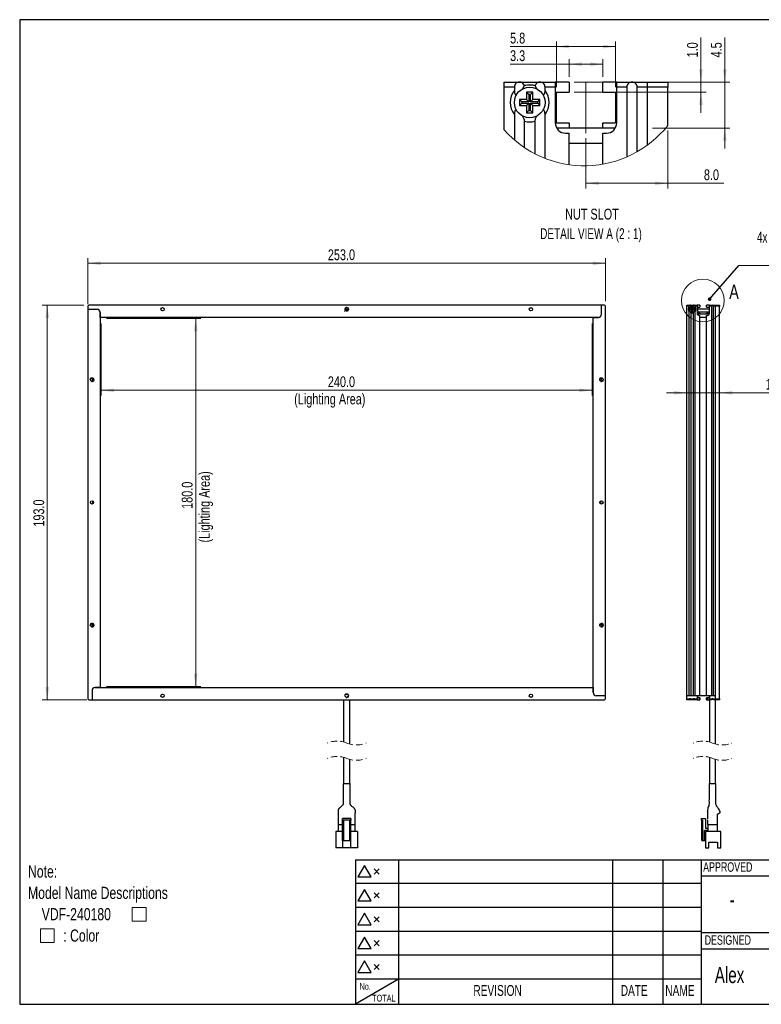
# Model space of a CAD drawing. Header units: millimetres. Extents: x 6 to 294, y 6 to 202.
# Tile 1 of 4: x 6 to 151, y 6 to 199. Entities that reach past the tile are written whole.
import ezdxf

# ---------------------------------------------------------------- set-up
doc = ezdxf.new("R2010")
doc.units = ezdxf.units.MM
doc.linetypes.add('CENTERX2', pattern=[20.32, 12.7, -2.54, 2.54, -2.54])
doc.linetypes.add('HIDDEN', pattern=[1.905, 1.27, -0.635])
doc.styles.add('SLDTEXTSTYLE0', font='TXT', dxfattribs={"width": 0.75})
doc.styles.add('SLDTEXTSTYLE1', font='TXT', dxfattribs={"width": 0.7})
doc.styles.add('SLDTEXTSTYLE6', font='TXT', dxfattribs={"width": 0.683333})
doc.styles.add('SLDTEXTSTYLE7', font='TXT', dxfattribs={"width": 0.690476})
doc.dimstyles.new('SLDDIMSTYLE0', dxfattribs={"dimtxt": 2.116667, "dimasz": 2.5, "dimexe": 0, "dimexo": 0.0625, "dimgap": 0.529167, "dimtad": 1, "dimdec": 1, "dimlfac": 2.5, "dimrnd": 1e-09, "dimzin": 4, "dimdsep": 46, "dimtxsty": 'SLDTEXTSTYLE0', "dimsah": 1, "dimcen": 0.09, "dimadec": 0, "dimazin": 1, "dimtfac": 1, "dimtdec": 1, "dimtofl": 0, "dimtmove": 0, "dimatfit": 3, "dimfxl": 1, "dimfrac": 2, "dimtolj": 1, "dimtzin": 12, "dimarcsym": 0})
doc.dimstyles.new('SLDDIMSTYLE1', dxfattribs={"dimtxt": 2.116667, "dimasz": 2.5, "dimexe": 0, "dimexo": 0.0625, "dimgap": 0.529167, "dimtad": 1, "dimdec": 1, "dimlfac": 2.5, "dimrnd": 1e-09, "dimzin": 4, "dimdsep": 46, "dimtxsty": 'SLDTEXTSTYLE0', "dimsah": 1, "dimcen": 0.09, "dimadec": 0, "dimazin": 1, "dimtfac": 1, "dimtdec": 1, "dimtmove": 0, "dimatfit": 0, "dimfxl": 1, "dimfrac": 2, "dimtolj": 1, "dimtzin": 12, "dimarcsym": 0})
doc.dimstyles.new('SLDDIMSTYLE2', dxfattribs={"dimtxt": 0.18, "dimasz": 0.7, "dimexe": 0, "dimexo": 0.0625, "dimgap": 0, "dimtad": 0, "dimtih": 1, "dimtoh": 1, "dimdec": 0, "dimrnd": 1e-09, "dimzin": 0, "dimdsep": 46, "dimtxsty": 'Standard', "dimblk1": 'DOT', "dimblk2": 'DOT', "dimsah": 1, "dimcen": 0.09, "dimadec": 0, "dimazin": 0, "dimtfac": 0.7, "dimtdec": 0, "dimtofl": 0, "dimtmove": 0, "dimatfit": 3, "dimldrblk": 'DOT', "dimfxl": 1, "dimfrac": 2, "dimtolj": 1, "dimtzin": 0, "dimarcsym": 0})
doc.dimstyles.new('SLDDIMSTYLE4', dxfattribs={"dimtxt": 2.116667, "dimasz": 2.5, "dimexe": 0, "dimexo": 0.0625, "dimgap": 0.529167, "dimtad": 1, "dimdec": 1, "dimlfac": 0.5, "dimrnd": 1e-09, "dimzin": 12, "dimdsep": 46, "dimtxsty": 'SLDTEXTSTYLE0', "dimsah": 1, "dimcen": 0.09, "dimadec": 0, "dimazin": 3, "dimtfac": 1, "dimtdec": 1, "dimtofl": 0, "dimtmove": 0, "dimatfit": 3, "dimfxl": 1, "dimfrac": 2, "dimtolj": 1, "dimtzin": 12, "dimarcsym": 0})
doc.dimstyles.new('SLDDIMSTYLE5', dxfattribs={"dimtxt": 2.116667, "dimasz": 2.5, "dimexe": 0, "dimexo": 0.0625, "dimgap": 0.529167, "dimtad": 1, "dimdec": 1, "dimlfac": 0.5, "dimrnd": 1e-09, "dimzin": 4, "dimdsep": 46, "dimtxsty": 'SLDTEXTSTYLE0', "dimsah": 1, "dimcen": 0.09, "dimadec": 0, "dimazin": 1, "dimtfac": 1, "dimtdec": 1, "dimtofl": 0, "dimtmove": 0, "dimatfit": 3, "dimfxl": 1, "dimfrac": 2, "dimtolj": 1, "dimtzin": 12, "dimarcsym": 0})
doc.dimstyles.new('SLDDIMSTYLE6', dxfattribs={"dimtxt": 2.116667, "dimasz": 2.5, "dimexe": 0, "dimexo": 0.0625, "dimgap": 0.529167, "dimtad": 1, "dimdec": 1, "dimlfac": 0.5, "dimrnd": 1e-09, "dimzin": 12, "dimdsep": 46, "dimtxsty": 'SLDTEXTSTYLE0', "dimsah": 1, "dimcen": 0.09, "dimadec": 0, "dimazin": 3, "dimtfac": 1, "dimtdec": 1, "dimtmove": 0, "dimatfit": 0, "dimfxl": 1, "dimfrac": 2, "dimtolj": 1, "dimtzin": 12, "dimarcsym": 0})
doc.dimstyles.new('SLDDIMSTYLE7', dxfattribs={"dimtxt": 2.116667, "dimasz": 2.5, "dimexe": 0, "dimexo": 0.0625, "dimgap": 0.529167, "dimtad": 1, "dimdec": 1, "dimlfac": 0.5, "dimrnd": 1e-09, "dimzin": 4, "dimdsep": 46, "dimtxsty": 'SLDTEXTSTYLE0', "dimsah": 1, "dimcen": 0.09, "dimadec": 0, "dimazin": 1, "dimtfac": 1, "dimtdec": 1, "dimtmove": 0, "dimatfit": 0, "dimfxl": 1, "dimfrac": 2, "dimtolj": 1, "dimtzin": 12, "dimarcsym": 0})

# ---------------------------------------------------------------- blocks, each defined once
blk = doc.blocks.new('SW_SYMBOL_AWLD_SQR')
at = {"color": 0, "linetype": 'Continuous', "lineweight": 0}
for p, q in [((1600, 1600), (0, 1600)), ((0, 1600), (0, 0)), ((1600, 0), (1600, 1600)), ((0, 0), (1600, 0))]:
    blk.add_line(p, q, dxfattribs=at)
blk = doc.blocks.new('SW_NOTE_1')
at = {"color": 0, "linetype": 'Continuous', "lineweight": 0, "xscale": 0.0016898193, "yscale": 0.0016898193, "zscale": 0.0016898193}
for p in [(20.38, -7.85), (2.44, -12.03)]:
    blk.add_blockref('SW_SYMBOL_AWLD_SQR', p, dxfattribs=at)
at = {"color": 0, "linetype": 'Continuous', "lineweight": 0, "attachment_point": 1, "style": 'SLDTEXTSTYLE0'}
for s, insert, char_height in [('Note:', (0, 3.07), 2.381), ('Model Name Descriptions', (0, -1.11), 2.3813), ('VDF-240180', (2.68, -5.28), 2.381), (': Color', (6.9, -9.46), 2.381)]:
    blk.add_mtext(s, dxfattribs=dict(at, insert=insert, char_height=char_height))
blk = doc.blocks.new('_D')
at = {"color": 7, "linetype": 'Continuous', "lineweight": 18}
for p, q in [((21.84, 139.61), (21.84, 125.55)), ((117.84, 139.61), (117.84, 125.55)), ((117.84, 126.55), (21.84, 126.55))]:
    blk.add_line(p, q, dxfattribs=at)
for points in [[(21.84, 126.55), (24.34, 126.2), (24.34, 126.9)], [(117.84, 126.55), (115.34, 126.9), (115.34, 126.2)]]:
    blk.add_solid(points, dxfattribs=at)
at = {"color": 7, "linetype": 'Continuous', "lineweight": 18, "attachment_point": 1, "style": 'SLDTEXTSTYLE0'}
for s, insert, char_height in [('240.0', (66.15, 129.28), 2.117), ('(Lighting Area)', (59.57, 125.91), 2.1167)]:
    blk.add_mtext(s, dxfattribs=dict(at, insert=insert, char_height=char_height))
blk = doc.blocks.new('_D_1')
at = {"color": 7, "linetype": 'Continuous', "lineweight": 18}
for p, q in [((22.84, 140.61), (41.32, 140.61)), ((40.32, 140.61), (40.32, 68.61)), ((22.84, 68.61), (41.32, 68.61))]:
    blk.add_line(p, q, dxfattribs=at)
for points in [[(40.32, 140.61), (39.97, 138.11), (40.67, 138.11)], [(40.32, 68.61), (40.67, 71.11), (39.97, 71.11)]]:
    blk.add_solid(points, dxfattribs=at)
at = {"color": 7, "linetype": 'Continuous', "lineweight": 18, "attachment_point": 1, "rotation": 90, "style": 'SLDTEXTSTYLE0'}
for s, insert, char_height in [('(Lighting Area)', (40.95, 96.78), 2.1167), ('180.0', (37.59, 103.36), 2.117)]:
    blk.add_mtext(s, dxfattribs=dict(at, insert=insert, char_height=char_height))
blk = doc.blocks.new('_D_2')
at = {"color": 7, "linetype": 'Continuous', "lineweight": 18}
for p, q in [((19.24, 143.41), (19.24, 152.39)), ((120.44, 144.01), (120.44, 152.39)), ((19.24, 151.39), (120.44, 151.39))]:
    blk.add_line(p, q, dxfattribs=at)
for points in [[(19.24, 151.39), (21.74, 151.04), (21.74, 151.74)], [(120.44, 151.39), (117.94, 151.74), (117.94, 151.04)]]:
    blk.add_solid(points, dxfattribs=at)
at = {"color": 7, "linetype": 'Continuous', "lineweight": 18, "insert": (66.15, 154.12), "char_height": 2.117, "attachment_point": 1, "style": 'SLDTEXTSTYLE0'}
blk.add_mtext('253.0', dxfattribs=at)
blk = doc.blocks.new('_D_3')
at = {"color": 7, "linetype": 'Continuous', "lineweight": 18}
for p, q in [((18.44, 143.21), (10.3, 143.21)), ((11.3, 143.21), (11.3, 66.01)), ((19.04, 66.01), (10.3, 66.01))]:
    blk.add_line(p, q, dxfattribs=at)
for points in [[(11.3, 143.21), (10.95, 140.71), (11.65, 140.71)], [(11.3, 66.01), (11.65, 68.51), (10.95, 68.51)]]:
    blk.add_solid(points, dxfattribs=at)
at = {"color": 7, "linetype": 'Continuous', "lineweight": 18, "insert": (8.57, 99.88), "char_height": 2.117, "attachment_point": 1, "rotation": 90, "style": 'SLDTEXTSTYLE0'}
blk.add_mtext('193.0', dxfattribs=at)
blk = doc.blocks.new('_D_4')
at = {"color": 7, "linetype": 'Continuous', "lineweight": 18}
for p, q in [((136.35, 126.06), (132.35, 126.06)), ((142.75, 126.06), (136.35, 126.06)), ((142.75, 126.06), (157.22, 126.06))]:
    blk.add_line(p, q, dxfattribs=at)
for points in [[(136.35, 126.06), (133.85, 126.41), (133.85, 125.71)], [(142.75, 126.06), (145.25, 125.71), (145.25, 126.41)]]:
    blk.add_solid(points, dxfattribs=at)
at = {"color": 7, "linetype": 'Continuous', "lineweight": 18, "insert": (151.75, 128.79), "char_height": 2.117, "attachment_point": 1, "style": 'SLDTEXTSTYLE0'}
blk.add_mtext('16.0', dxfattribs=at)
blk = doc.blocks.new('SW_NOTE_3')
at = {"color": 0, "linetype": 'Continuous', "lineweight": 0}
blk.add_line((20.62, 0), (0, 0), dxfattribs=at)
at = {"color": 0, "linetype": 'Continuous', "lineweight": 0, "attachment_point": 2}
for s, insert, char_height, style in [('4x  M3 Nut Slot', (10.17, 6.57), 2.1167, 'SLDTEXTSTYLE6'), ('(4-Sides)', (10.19, 2.75), 2.117, 'SLDTEXTSTYLE0')]:
    blk.add_mtext(s, dxfattribs=dict(at, insert=insert, char_height=char_height, style=style))
blk = doc.blocks.new('_DOT')
at = {"color": 0, "linetype": 'ByBlock', "lineweight": -2}
blk.add_line((-0.5, 0), (-1, 0), dxfattribs=at)
at = {"color": 0, "linetype": 'ByBlock', "const_width": 0.5}
blk.add_lwpolyline([(-0.25, 0, 1), (0.25, 0, 1)], format="xyb", close=True, dxfattribs=at)
blk = doc.blocks.new('_D_10')
at = {"color": 7, "linetype": 'Continuous', "lineweight": 18}
for p, q in [((110.82, 185.85), (110.82, 194.77)), ((122.42, 185.85), (122.42, 194.77)), ((110.82, 193.77), (101.78, 193.77)), ((110.82, 193.77), (122.42, 193.77))]:
    blk.add_line(p, q, dxfattribs=at)
for points in [[(110.82, 193.77), (113.32, 193.42), (113.32, 194.12)], [(122.42, 193.77), (119.92, 194.12), (119.92, 193.42)]]:
    blk.add_solid(points, dxfattribs=at)
at = {"color": 7, "linetype": 'Continuous', "lineweight": 18, "insert": (101.78, 196.5), "char_height": 2.117, "attachment_point": 1, "style": 'SLDTEXTSTYLE0'}
blk.add_mtext('5.8', dxfattribs=at)
blk = doc.blocks.new('_D_11')
at = {"color": 7, "linetype": 'Continuous', "lineweight": 18}
for p, q in [((113.32, 187.85), (113.32, 191.34)), ((119.92, 187.85), (119.92, 191.34)), ((113.32, 190.34), (101.78, 190.34)), ((113.32, 190.34), (119.92, 190.34))]:
    blk.add_line(p, q, dxfattribs=at)
for points in [[(113.32, 190.34), (115.82, 189.99), (115.82, 190.69)], [(119.92, 190.34), (117.42, 190.69), (117.42, 189.99)]]:
    blk.add_solid(points, dxfattribs=at)
at = {"color": 7, "linetype": 'Continuous', "lineweight": 18, "insert": (101.78, 193.06), "char_height": 2.117, "attachment_point": 1, "style": 'SLDTEXTSTYLE0'}
blk.add_mtext('3.3', dxfattribs=at)
blk = doc.blocks.new('_D_12')
at = {"color": 7, "linetype": 'Continuous', "lineweight": 18}
for p, q in [((132.62, 177.34), (132.62, 166.04)), ((116.62, 175.85), (116.62, 166.04)), ((116.62, 167.04), (132.62, 167.04)), ((132.62, 167.04), (143.58, 167.04))]:
    blk.add_line(p, q, dxfattribs=at)
for points in [[(116.62, 167.04), (119.12, 166.69), (119.12, 167.39)], [(132.62, 167.04), (130.12, 167.39), (130.12, 166.69)]]:
    blk.add_solid(points, dxfattribs=at)
at = {"color": 7, "linetype": 'Continuous', "lineweight": 18, "insert": (139.67, 169.77), "char_height": 2.117, "attachment_point": 1, "style": 'SLDTEXTSTYLE0'}
blk.add_mtext('8.0', dxfattribs=at)
blk = doc.blocks.new('_D_13')
at = {"color": 7, "linetype": 'Continuous', "lineweight": 18}
for p, q in [((143.77, 186.85), (143.77, 195.57)), ((114.32, 186.85), (144.77, 186.85)), ((143.77, 186.85), (143.77, 177.85)), ((129.62, 177.85), (144.77, 177.85)), ((143.77, 177.85), (143.77, 173.85))]:
    blk.add_line(p, q, dxfattribs=at)
for points in [[(143.77, 186.85), (144.12, 189.35), (143.42, 189.35)], [(143.77, 177.85), (143.42, 175.35), (144.12, 175.35)]]:
    blk.add_solid(points, dxfattribs=at)
at = {"color": 7, "linetype": 'Continuous', "lineweight": 18, "insert": (141.04, 191.66), "char_height": 2.117, "attachment_point": 1, "rotation": 90, "style": 'SLDTEXTSTYLE0'}
blk.add_mtext('4.5', dxfattribs=at)
blk = doc.blocks.new('_D_14')
at = {"color": 7, "linetype": 'Continuous', "lineweight": 18}
for p, q in [((139.1, 186.85), (139.1, 195.57)), ((114.32, 186.85), (140.1, 186.85)), ((139.1, 186.85), (139.1, 184.85)), ((114.32, 184.85), (140.1, 184.85)), ((139.1, 184.85), (139.1, 180.85))]:
    blk.add_line(p, q, dxfattribs=at)
for points in [[(139.1, 186.85), (139.45, 189.35), (138.75, 189.35)], [(139.1, 184.85), (138.75, 182.35), (139.45, 182.35)]]:
    blk.add_solid(points, dxfattribs=at)
at = {"color": 7, "linetype": 'Continuous', "lineweight": 18, "insert": (136.37, 191.66), "char_height": 2.117, "attachment_point": 1, "rotation": 90, "style": 'SLDTEXTSTYLE0'}
blk.add_mtext('1.0', dxfattribs=at)
blk = doc.blocks.new('SW_NOTE_4')
at = {"color": 0, "linetype": 'Continuous', "lineweight": 18, "attachment_point": 2}
for s, insert, char_height, style in [('NUT SLOT', (6.09, 2.73), 2.117, 'SLDTEXTSTYLE0'), ('DETAIL VIEW A (2 : 1)', (5.9, -1.09), 2.1167, 'SLDTEXTSTYLE7')]:
    blk.add_mtext(s, dxfattribs=dict(at, insert=insert, char_height=char_height, style=style))

msp = doc.modelspace()

# ---------------------------------------------------------------- linework, layer by layer
at = {"color": 7, "linetype": 'Continuous', "lineweight": 25}
for p, q in [((5.901, 199.039), (5.901, 6.453)), ((291.144, 199.039), (5.901, 199.039)), ((100.616, 186.848), (103.616, 186.848)), ((100.616, 185.848), (100.616, 186.848)), ((103.616, 186.848), (107.616, 186.848)), ((107.616, 186.848), (110.616, 186.848)), ((110.616, 186.848), (110.616, 185.848)), ((113.316, 186.848), (110.616, 186.848)), ((113.316, 186.848), (113.316, 184.848)), ((119.916, 184.848), (119.916, 186.848)), ((122.616, 186.848), (119.916, 186.848)), ((122.616, 186.848), (125.616, 186.848)), ((122.616, 185.848), (122.616, 186.848)), ((125.616, 186.848), (128.616, 186.848)), ((128.616, 186.848), (132.616, 186.848)), ((128.616, 185.848), (128.616, 186.848)), ((132.616, 186.848), (132.616, 185.848)), ((100.616, 177.52), (100.616, 185.848)), ((102.616, 185.848), (100.616, 185.848)), ((102.616, 185.848), (102.616, 185.18)), ((108.616, 185.18), (108.616, 185.848)), ((110.616, 185.848), (108.616, 185.848)), ((110.616, 185.848), (110.616, 178.848)), ((124.616, 185.848), (122.616, 185.848)), ((122.616, 178.848), (122.616, 185.848)), ((124.616, 185.848), (124.616, 172.203)), ((126.616, 173.205), (126.616, 185.848)), ((128.616, 185.848), (126.616, 185.848)), ((132.616, 185.848), (128.616, 185.848)), ((128.616, 174.502), (128.616, 185.848)), ((132.616, 178.345), (132.616, 185.848)), ((105.016, 183.448), (103.616, 183.448)), ((103.616, 183.448), (103.616, 182.248)), ((104.061, 183.002), (103.616, 183.448)), ((105.461, 183.002), (104.061, 183.002)), ((104.061, 183.002), (104.061, 182.693)), ((106.216, 184.848), (105.016, 184.848)), ((105.016, 184.848), (105.016, 183.448)), ((105.461, 184.402), (105.016, 184.848)), ((105.461, 183.002), (105.016, 183.448)), ((105.771, 184.402), (105.461, 184.402)), ((105.461, 184.402), (105.461, 183.002)), ((105.771, 184.402), (106.216, 184.848)), ((105.771, 183.002), (105.771, 184.402)), ((105.771, 183.002), (106.216, 183.448)), ((107.171, 183.002), (105.771, 183.002)), ((106.216, 183.448), (106.216, 184.848)), ((107.616, 183.448), (106.216, 183.448)), ((107.171, 183.002), (107.616, 183.448)), ((107.171, 182.693), (107.171, 183.002)), ((107.616, 182.248), (107.616, 183.448)), ((110.816, 184.848), (113.316, 184.848)), ((110.816, 184.848), (110.816, 178.848)), ((119.916, 184.848), (122.416, 184.848)), ((122.416, 184.848), (122.416, 178.848)), ((104.061, 182.693), (103.616, 182.248)), ((103.616, 182.248), (105.016, 182.248)), ((104.061, 182.693), (105.461, 182.693)), ((105.461, 182.693), (105.016, 182.248)), ((105.016, 182.248), (105.016, 180.848)), ((105.461, 181.293), (105.016, 180.848)), ((105.461, 182.693), (105.461, 181.293)), ((105.461, 181.293), (105.771, 181.293)), ((105.771, 182.693), (106.216, 182.248)), ((105.771, 182.693), (107.171, 182.693)), ((105.771, 181.293), (105.771, 182.693)), ((105.771, 181.293), (106.216, 180.848)), ((106.216, 180.848), (106.216, 182.248)), ((106.216, 182.248), (107.616, 182.248)), ((107.171, 182.693), (107.616, 182.248)), ((102.616, 180.515), (102.616, 175.543)), ((104.616, 174.016), (104.616, 179.182)), ((105.016, 180.848), (106.216, 180.848)), ((106.616, 179.182), (106.616, 172.828)), ((108.616, 171.916), (108.616, 180.515)), ((110.816, 178.848), (113.316, 178.848)), ((113.316, 178.848), (113.316, 177.848)), ((119.916, 177.848), (113.316, 177.848)), ((119.916, 177.848), (119.916, 178.848)), ((119.916, 178.848), (122.416, 178.848)), ((112.616, 176.848), (113.316, 176.848)), ((113.316, 170.674), (113.316, 176.848)), ((119.916, 176.848), (120.616, 176.848)), ((119.916, 170.784), (119.916, 176.848)), ((119.916, 174.848), (113.316, 174.848)), ((19.437, 143.212), (19.237, 143.012)), ((19.237, 143.012), (19.237, 142.412)), ((119.637, 143.212), (19.437, 143.212)), ((119.637, 141.412), (119.637, 143.212)), ((120.237, 143.212), (119.637, 143.212)), ((120.437, 143.012), (120.237, 143.212)), ((120.437, 66.812), (120.437, 143.012)), ((136.349, 143.212), (136.949, 143.212)), ((136.349, 143.012), (136.349, 143.212)), ((136.349, 66.812), (136.349, 143.012)), ((136.749, 143.012), (136.349, 143.012)), ((136.749, 143.012), (136.749, 142.878)), ((136.949, 143.212), (137.749, 143.212)), ((137.038, 142.443), (136.949, 142.532)), ((137.229, 142.532), (136.949, 142.532)), ((136.949, 142.532), (136.949, 142.292)), ((137.318, 142.723), (137.229, 142.812)), ((137.469, 142.812), (137.229, 142.812)), ((137.229, 142.812), (137.229, 142.532)), ((137.318, 142.443), (137.229, 142.532)), ((137.38, 142.723), (137.318, 142.723)), ((137.318, 142.723), (137.318, 142.443)), ((137.38, 142.723), (137.469, 142.812)), ((137.38, 142.443), (137.38, 142.723)), ((137.38, 142.443), (137.469, 142.532)), ((137.469, 142.532), (137.469, 142.812)), ((137.749, 142.532), (137.469, 142.532)), ((137.66, 142.443), (137.749, 142.532)), ((137.749, 143.212), (138.349, 143.212)), ((137.749, 142.292), (137.749, 142.532)), ((137.949, 142.878), (137.949, 143.012)), ((138.349, 143.012), (137.949, 143.012)), ((138.349, 143.212), (138.349, 143.012)), ((138.889, 143.212), (138.349, 143.212)), ((138.349, 143.012), (138.349, 141.612)), ((138.389, 142.812), (138.889, 142.812)), ((138.389, 142.812), (138.389, 141.612)), ((138.889, 143.212), (138.889, 142.812)), ((140.209, 142.812), (140.209, 143.212)), ((140.749, 143.212), (140.209, 143.212)), ((140.209, 142.812), (140.709, 142.812)), ((140.709, 142.812), (140.709, 141.612)), ((140.749, 143.212), (141.349, 143.212)), ((140.749, 143.012), (140.749, 143.212)), ((141.149, 143.012), (140.749, 143.012)), ((140.749, 141.612), (140.749, 143.012)), ((141.149, 143.012), (141.149, 66.812)), ((141.349, 143.212), (141.949, 143.212)), ((141.549, 66.812), (141.549, 143.012)), ((141.949, 143.012), (141.549, 143.012)), ((141.949, 143.212), (142.749, 143.212)), ((141.949, 143.012), (141.949, 143.212)), ((142.749, 143.012), (141.949, 143.012)), ((141.949, 66.212), (141.949, 143.012)), ((141.949, 66.812), (141.949, 143.012)), ((142.749, 143.212), (142.749, 143.012)), ((142.749, 66.212), (142.749, 143.012)), ((19.237, 142.412), (19.237, 66.212)), ((19.237, 142.412), (21.037, 142.412)), ((21.637, 141.812), (21.637, 68.412)), ((21.637, 140.812), (21.637, 141.812)), ((119.037, 140.812), (21.637, 140.812)), ((118.037, 67.412), (118.037, 140.812)), ((118.037, 140.812), (119.037, 140.812)), ((136.749, 141.945), (136.749, 66.812)), ((137.038, 142.381), (136.949, 142.292)), ((136.949, 142.292), (137.229, 142.292)), ((137.318, 142.443), (137.038, 142.443)), ((137.038, 142.443), (137.038, 142.381)), ((137.038, 142.381), (137.318, 142.381)), ((137.149, 66.812), (137.149, 141.679)), ((137.318, 142.381), (137.229, 142.292)), ((137.229, 142.292), (137.229, 142.012)), ((137.318, 142.101), (137.229, 142.012)), ((137.229, 142.012), (137.469, 142.012)), ((137.318, 142.381), (137.318, 142.101)), ((137.318, 142.101), (137.38, 142.101)), ((137.66, 142.443), (137.38, 142.443)), ((137.38, 142.101), (137.38, 142.381)), ((137.38, 142.381), (137.469, 142.292)), ((137.38, 142.381), (137.66, 142.381)), ((137.38, 142.101), (137.469, 142.012)), ((137.469, 142.012), (137.469, 142.292)), ((137.469, 142.292), (137.749, 142.292)), ((137.549, 141.679), (137.549, 66.812)), ((137.66, 142.381), (137.66, 142.443)), ((137.66, 142.381), (137.749, 142.292)), ((137.949, 66.812), (137.949, 141.945)), ((138.889, 142.412), (138.389, 142.412)), ((138.389, 141.612), (138.889, 141.612)), ((138.749, 141.212), (138.889, 141.212)), ((140.209, 142.412), (138.889, 142.412)), ((138.889, 141.612), (138.889, 141.412)), ((140.209, 141.412), (138.889, 141.412)), ((138.889, 66.812), (138.889, 141.212)), ((140.209, 140.812), (138.889, 140.812)), ((140.709, 142.412), (140.209, 142.412)), ((140.209, 141.412), (140.209, 141.612)), ((140.209, 141.612), (140.709, 141.612)), ((140.209, 66.812), (140.209, 141.212)), ((140.209, 141.212), (140.349, 141.212)), ((20.037, 67.812), (20.037, 66.012)), ((21.637, 68.412), (20.637, 68.412)), ((20.637, 68.412), (118.037, 68.412)), ((118.037, 68.412), (118.037, 67.412)), ((19.237, 66.212), (19.437, 66.012)), ((19.437, 66.012), (20.037, 66.012)), ((20.037, 66.012), (120.237, 66.012)), ((69.237, 66.012), (69.237, 57.766)), ((70.437, 57.354), (70.437, 66.012)), ((120.437, 66.812), (118.637, 66.812)), ((120.237, 66.012), (120.437, 66.212)), ((120.437, 66.212), (120.437, 66.812)), ((136.749, 66.812), (136.349, 66.812)), ((136.349, 66.212), (136.349, 66.812)), ((138.349, 66.812), (136.349, 66.812)), ((136.349, 66.212), (136.949, 66.212)), ((136.349, 66.012), (136.349, 66.212)), ((136.749, 66.012), (136.349, 66.012)), ((137.349, 66.012), (136.749, 66.012)), ((137.349, 66.092), (136.766, 66.092)), ((136.829, 66.172), (136.789, 66.132)), ((136.949, 66.212), (137.749, 66.212)), ((137.549, 66.812), (137.149, 66.812)), ((137.932, 66.092), (137.349, 66.092)), ((137.949, 66.012), (137.349, 66.012)), ((137.749, 66.212), (138.349, 66.212)), ((137.909, 66.132), (137.869, 66.172)), ((138.889, 66.812), (137.949, 66.812)), ((138.349, 66.012), (137.949, 66.012)), ((138.349, 66.812), (138.349, 66.212)), ((138.349, 66.212), (138.349, 66.012)), ((138.349, 66.012), (138.749, 66.012)), ((138.389, 66.812), (138.389, 66.412)), ((138.749, 66.412), (138.389, 66.412)), ((138.749, 66.412), (138.749, 66.012)), ((138.889, 66.412), (138.749, 66.412)), ((138.749, 66.012), (138.889, 66.012)), ((140.209, 66.812), (138.889, 66.812)), ((138.889, 66.412), (138.889, 66.012)), ((141.149, 66.812), (140.209, 66.812)), ((140.209, 66.012), (140.209, 66.412)), ((140.349, 66.412), (140.209, 66.412)), ((140.209, 66.012), (140.349, 66.012)), ((140.349, 66.412), (140.349, 66.012)), ((140.709, 66.412), (140.349, 66.412)), ((140.349, 66.012), (140.749, 66.012)), ((140.709, 66.812), (140.709, 66.412)), ((141.949, 66.812), (140.749, 66.812)), ((140.749, 66.812), (140.749, 66.212)), ((140.749, 66.212), (141.349, 66.212)), ((140.749, 66.012), (140.749, 66.212)), ((140.749, 66.012), (140.749, 57.766)), ((141.149, 66.012), (140.749, 66.012)), ((141.349, 66.212), (141.949, 66.212)), ((141.949, 66.812), (141.549, 66.812)), ((141.949, 66.012), (141.549, 66.012)), ((141.949, 66.212), (141.949, 66.812)), ((141.949, 66.212), (142.749, 66.212)), ((141.949, 66.012), (141.949, 66.212)), ((141.949, 57.354), (141.949, 66.012)), ((142.749, 66.012), (141.949, 66.012)), ((142.749, 66.212), (142.749, 66.012)), ((69.237, 54.766), (69.237, 49.646)), ((70.437, 49.646), (70.437, 54.354)), ((140.749, 54.766), (140.749, 49.646)), ((141.949, 49.646), (141.949, 54.354)), ((69.157, 49.646), (70.517, 49.646)), ((140.669, 49.646), (142.029, 49.646)), ((70.637, 42.786), (69.037, 42.786)), ((69.037, 42.466), (69.037, 42.786)), ((70.637, 42.466), (69.037, 42.466)), ((69.037, 38.506), (69.037, 42.466)), ((69.237, 42.466), (69.237, 38.506)), ((70.437, 38.506), (70.437, 42.466)), ((70.637, 42.786), (70.637, 42.466)), ((70.637, 38.506), (70.637, 42.466)), ((139.169, 42.786), (139.169, 42.466)), ((139.169, 42.786), (139.969, 42.786)), ((139.169, 42.466), (139.489, 42.466)), ((139.289, 38.506), (139.289, 42.466)), ((139.489, 38.506), (139.489, 42.466)), ((139.969, 42.786), (139.969, 40.906)), ((142.747, 43.865), (142.683, 43.822)), ((68.157, 41.646), (68.357, 41.646)), ((68.237, 40.226), (68.237, 41.646)), ((68.357, 41.646), (69.037, 41.646)), ((70.637, 41.646), (71.317, 41.646)), ((71.317, 41.646), (71.517, 41.646)), ((71.437, 41.646), (71.437, 40.226)), ((139.969, 40.906), (140.449, 40.906)), ((140.369, 41.646), (140.569, 41.646)), ((140.449, 41.646), (140.449, 40.226)), ((140.569, 41.646), (142.129, 41.646)), ((142.129, 41.646), (142.329, 41.646)), ((142.249, 41.646), (142.249, 40.226)), ((67.737, 40.226), (67.737, 37.026)), ((69.037, 40.226), (67.737, 40.226)), ((71.937, 40.226), (70.637, 40.226)), ((71.937, 40.226), (71.937, 37.026)), ((139.769, 38.506), (139.769, 40.426)), ((140.449, 40.426), (139.769, 40.426)), ((139.969, 39.146), (139.769, 39.146)), ((139.969, 38.546), (139.929, 38.506)), ((139.969, 40.226), (139.969, 37.026)), ((142.969, 40.226), (139.969, 40.226)), ((142.969, 37.026), (142.969, 40.226)), ((69.037, 37.026), (67.737, 37.026)), ((69.037, 38.506), (69.237, 38.506)), ((69.037, 38.506), (69.037, 37.026)), ((70.637, 37.026), (69.037, 37.026)), ((69.237, 38.506), (70.437, 38.506)), ((70.437, 38.506), (70.637, 38.506)), ((70.637, 37.026), (70.637, 38.506)), ((71.937, 37.026), (70.637, 37.026)), ((139.289, 38.506), (139.489, 38.506)), ((139.489, 38.506), (139.769, 38.506)), ((139.769, 38.506), (139.929, 38.506)), ((139.969, 37.026), (140.639, 37.026)), ((140.639, 38.146), (142.299, 38.146)), ((140.639, 37.026), (140.639, 38.146)), ((142.299, 38.146), (142.299, 37.026)), ((142.299, 37.026), (142.969, 37.026)), ((71.558, 34.72), (71.558, 6.453)), ((71.558, 34.72), (139.144, 34.72)), ((79.944, 34.72), (79.944, 6.453)), ((121.788, 34.72), (121.788, 6.453)), ((131.644, 34.72), (131.644, 6.453)), ((139.144, 34.72), (139.144, 6.453)), ((139.144, 34.72), (291.144, 34.72)), ((73.31, 33.604), (72.016, 31.364)), ((74.603, 31.364), (73.31, 33.604)), ((75.185, 31.93), (76.185, 32.93)), ((75.185, 32.93), (76.185, 31.93)), ((72.016, 31.364), (74.603, 31.364)), ((291.144, 31.52), (139.144, 31.52)), ((79.944, 30.053), (71.558, 30.053)), ((73.31, 28.934), (72.016, 26.694)), ((74.603, 26.694), (73.31, 28.934)), ((91.144, 30.053), (79.944, 30.053)), ((102.344, 30.053), (91.144, 30.053)), ((139.144, 30.053), (102.344, 30.053)), ((75.185, 27.26), (76.185, 28.26)), ((75.185, 28.26), (76.185, 27.26)), ((79.944, 25.386), (71.558, 25.386)), ((72.016, 26.694), (74.603, 26.694)), ((91.144, 25.386), (79.944, 25.386)), ((102.344, 25.386), (91.144, 25.386)), ((139.144, 25.386), (102.344, 25.386)), ((73.31, 24.264), (72.016, 22.024)), ((74.603, 22.024), (73.31, 24.264)), ((75.185, 22.59), (76.185, 23.59)), ((75.185, 23.59), (76.185, 22.59)), ((72.016, 22.024), (74.603, 22.024)), ((79.944, 20.72), (71.558, 20.72)), ((73.31, 19.594), (72.016, 17.354)), ((74.603, 17.354), (73.31, 19.594)), ((91.144, 20.72), (79.944, 20.72)), ((102.344, 20.72), (91.144, 20.72)), ((139.144, 20.72), (102.344, 20.72)), ((163.144, 20.453), (139.144, 20.453)), ((72.016, 17.354), (74.603, 17.354)), ((75.185, 17.92), (76.185, 18.92)), ((75.185, 18.92), (76.185, 17.92)), ((79.944, 16.053), (71.558, 16.053)), ((91.144, 16.053), (79.944, 16.053)), ((102.344, 16.053), (91.144, 16.053)), ((139.144, 16.053), (102.344, 16.053)), ((163.144, 17.253), (139.144, 17.253)), ((73.31, 14.924), (72.016, 12.684)), ((74.603, 12.684), (73.31, 14.924)), ((75.185, 13.25), (76.185, 14.25)), ((75.185, 14.25), (76.185, 13.25)), ((72.016, 12.684), (74.603, 12.684)), ((79.944, 11.386), (71.558, 11.386)), ((79.944, 11.386), (71.558, 6.453)), ((91.144, 11.386), (79.944, 11.386)), ((102.344, 11.386), (91.144, 11.386)), ((139.144, 11.386), (102.344, 11.386)), ((5.901, 6.453), (291.144, 6.453))]:
    msp.add_line(p, q, dxfattribs=at)
at = {"color": 7, "linetype": 'CENTERX2', "lineweight": 18}
msp.add_line((116.616, 186.848), (116.616, 176.848), dxfattribs=at)
at = {"color": 8, "linetype": 'Continuous', "lineweight": 25}
for p, q in [((113.316, 177.848), (110.884, 177.848)), ((122.348, 177.848), (119.916, 177.848)), ((140.709, 141.812), (138.389, 141.812)), ((138.889, 141.412), (138.402, 141.412)), ((140.695, 141.412), (140.209, 141.412))]:
    msp.add_line(p, q, dxfattribs=at)
at = {"color": 7, "linetype": 'Continuous', "lineweight": 0}
for p, q in [((70.131, 142.284), (70.12, 142.295)), ((20.165, 128.905), (20.154, 128.895)), ((119.509, 128.319), (119.52, 128.329)), ((20.165, 80.905), (20.154, 80.895)), ((119.509, 80.319), (119.52, 80.329))]:
    msp.add_line(p, q, dxfattribs=at)
at = {"color": 7, "linetype": 'Continuous', "lineweight": 25, "flags": 128}
msp.add_lwpolyline([(140.369, 42.537), (140.369, 42.091), (140.369, 41.646)], dxfattribs=at)
at = {"color": 7, "linetype": 'Continuous', "lineweight": 25}
for centre, radius in [((105.616, 182.848), 3), ((33.837, 142.412), 0.32), ((69.837, 142.412), 0.32), ((105.837, 142.412), 0.32), ((137.349, 142.412), 0.6), ((20.037, 128.612), 0.32), ((119.637, 128.612), 0.32), ((20.037, 104.612), 0.32), ((119.637, 104.612), 0.32), ((20.037, 80.612), 0.32), ((119.637, 80.612), 0.32), ((33.837, 66.812), 0.32), ((69.837, 66.812), 0.32), ((105.837, 66.812), 0.32)]:
    msp.add_circle(centre, radius, dxfattribs=at)
at = {"color": 7, "linetype": 'Continuous', "lineweight": 18}
msp.add_circle((139.48, 144.113), 4.178, dxfattribs=at)
at = {"color": 7, "linetype": 'Continuous', "lineweight": 25}
for centre, radius, start, end in [((103.616, 185.848), 1, 90.00005, 180.00091), ((103.616, 185.848), 1, 18.58036, 89.99772), ((107.616, 185.848), 1, 90.00123, 161.42064), ((107.616, 185.848), 1, 359.99951, 89.99953), ((125.616, 185.848), 1, 90.00001, 180.00095), ((125.616, 185.848), 1, 359.99909, 89.99995), ((105.616, 182.848), 3.8, 142.13646, 217.86354), ((105.616, 182.848), 3.8, 322.1365, 37.8635), ((105.616, 182.847), 3.799, 254.74, 285.26), ((112.616, 178.848), 2, 179.99968, 270.00106), ((120.616, 178.848), 2, 269.99894, 0.00032), ((137.349, 142.412), 0.76, 142.13646, 217.86354), ((136.949, 143.012), 0.2, 90.00104, 179.99996), ((136.949, 143.012), 0.2, 18.57905, 89.99956), ((137.749, 143.012), 0.2, 89.99997, 161.42129), ((137.749, 143.012), 0.2, 0.00012, 89.99892), ((137.349, 142.412), 0.76, 322.13646, 37.86354), ((141.349, 143.012), 0.2, 90.00107, 179.99986), ((141.349, 143.012), 0.2, 0.00012, 89.99891), ((21.037, 141.812), 0.6, 0.00047, 89.99982), ((69.837, 142.012), 0.32, 90.00117, 141.3174), ((69.837, 142.012), 0.32, 38.67507, 90.00636), ((119.037, 141.412), 0.6, 270.00047, 0.0001), ((137.349, 142.412), 0.76, 254.74336, 285.25664), ((138.749, 141.612), 0.4, 180.0003, 269.99959), ((140.349, 141.612), 0.4, 270.00041, 359.9997), ((20.437, 128.612), 0.32, 128.68309, 179.99837), ((20.437, 128.612), 0.32, 180.00149, 231.31705), ((119.237, 128.612), 0.32, 0.00058, 51.31796), ((119.237, 128.612), 0.32, 308.68309, 359.99837), ((20.437, 104.612), 0.32, 128.68309, 179.99837), ((20.437, 104.612), 0.32, 180.00103, 231.31751), ((119.237, 104.612), 0.32, 0.00149, 51.31705), ((119.237, 104.612), 0.32, 308.68309, 359.99837), ((20.437, 80.612), 0.32, 128.68309, 179.99837), ((20.437, 80.612), 0.32, 180.00103, 231.31751), ((119.237, 80.612), 0.32, 0.00149, 51.31705), ((119.237, 80.612), 0.32, 308.68309, 359.99837), ((20.637, 67.812), 0.6, 90.00047, 179.99982), ((118.637, 67.412), 0.6, 179.99998, 270.0003), ((136.949, 66.012), 0.2, 89.99982, 180.00012), ((136.949, 66.012), 0.2, 18.57995, 89.9994), ((137.749, 66.012), 0.2, 90.00046, 161.42006), ((137.749, 66.012), 0.2, 359.99949, 90.00061), ((141.349, 66.012), 0.2, 89.99985, 180.00002), ((141.349, 66.012), 0.2, 359.99997, 90.00013)]:
    msp.add_arc(centre, radius, start, end, dxfattribs=at)
at = {"color": 7, "linetype": 'Continuous', "lineweight": 18}
msp.add_arc((116.27, 191.355), 20.892, 221.46999, 321.48181, dxfattribs=at)
at = {"color": 7, "linetype": 'Continuous', "lineweight": 0}
for centre, start, end in [((69.837, 142.412), 254.99103, 194.99789), ((69.837, 142.012), 44.99999, 195.00043), ((20.037, 128.612), 254.99971, 195.0001), ((20.437, 128.612), 135.00148, 194.99877), ((119.637, 128.612), 254.99768, 194.99972), ((119.237, 128.612), 314.9862, 47.16333), ((20.037, 80.612), 254.99963, 194.99988), ((20.437, 80.612), 135.00137, 194.99894), ((119.637, 80.612), 254.9976, 194.9995), ((119.237, 80.612), 314.98894, 47.16059), ((69.837, 66.812), 254.99105, 194.99787)]:
    msp.add_arc(centre, 0.4, start, end, dxfattribs=at)
at = {"color": 7, "linetype": 'HIDDEN', "lineweight": 18}
for centre, radius, start, end in [((67.95, 53.03), 4.908, 67.38014, 112.61986), ((139.461, 53.03), 4.907, 67.38014, 112.61986), ((71.725, 62.09), 4.908, 247.38014, 292.61986), ((143.236, 62.09), 4.907, 247.38014, 292.61986), ((67.95, 50.03), 4.908, 67.38014, 112.61986), ((71.725, 59.09), 4.908, 247.38014, 292.61986), ((139.461, 50.03), 4.907, 67.38014, 112.61986), ((143.236, 59.09), 4.907, 247.38014, 292.61986)]:
    msp.add_arc(centre, radius, start, end, dxfattribs=at)
at = {"color": 7, "linetype": 'Continuous', "lineweight": 25}
for points, knots in [([(102.616, 185.18), (102.617, 185.14), (102.618, 185.06), (102.627, 184.941), (102.642, 184.823), (102.662, 184.72), (102.686, 184.634), (102.711, 184.562), (102.742, 184.495), (102.777, 184.438), (102.816, 184.394), (102.851, 184.368), (102.889, 184.348), (102.923, 184.339), (102.965, 184.336), (103.008, 184.341), (103.052, 184.354), (103.085, 184.367), (103.101, 184.376), (103.105, 184.379)], [0, 0, 0, 0, 0.1058139, 0.2108851, 0.3155653, 0.4190413, 0.4861433, 0.5522898, 0.617989, 0.6823596, 0.7276494, 0.7727497, 0.7947865, 0.8404207, 0.8646639, 0.9066466, 0.9523509, 0.9871636, 1, 1, 1, 1]), ([(104.14, 185.4), (104.166, 185.435), (104.224, 185.51), (104.307, 185.631), (104.388, 185.761), (104.459, 185.894), (104.519, 186.028), (104.549, 186.121), (104.564, 186.166)], [0, 0, 0, 0, 0.148282, 0.3234106, 0.4989607, 0.6694183, 0.8370878, 1, 1, 1, 1]), ([(106.668, 186.166), (106.38, 186.202), (105.68, 186.288), (104.978, 186.211), (104.564, 186.166)], [0, 0, 0, 0, 0.410815, 1, 1, 1, 1]), ([(106.668, 186.166), (106.674, 186.146), (106.694, 186.082), (106.736, 185.974), (106.798, 185.844), (106.873, 185.711), (106.961, 185.577), (107.037, 185.47), (107.086, 185.408), (107.1, 185.391)], [0, 0, 0, 0, 0.0704338, 0.2254649, 0.3869912, 0.5576485, 0.7356387, 0.9238953, 1, 1, 1, 1]), ([(108.19, 184.352), (108.197, 184.35), (108.221, 184.342), (108.261, 184.336), (108.31, 184.339), (108.349, 184.351), (108.379, 184.367), (108.409, 184.388), (108.44, 184.42), (108.47, 184.462), (108.495, 184.506), (108.517, 184.553), (108.546, 184.63), (108.575, 184.739), (108.599, 184.881), (108.614, 185.029), (108.615, 185.129), (108.616, 185.18)], [0, 0, 0, 0, 0.0210359, 0.0691967, 0.1136177, 0.1577734, 0.1828344, 0.2081806, 0.2608489, 0.3064947, 0.3535997, 0.4025426, 0.4525148, 0.583314, 0.7184111, 0.8581465, 1, 1, 1, 1]), ([(103.089, 181.322), (103.083, 181.326), (103.048, 181.348), (102.973, 181.364), (102.869, 181.347), (102.762, 181.254), (102.637, 180.976), (102.625, 180.711), (102.616, 180.515)], [0, 0, 0, 0, 0.0184522, 0.1120784, 0.1963679, 0.294465, 0.4772988, 1, 1, 1, 1]), ([(108.616, 180.515), (108.609, 180.674), (108.596, 180.931), (108.499, 181.216), (108.378, 181.339), (108.275, 181.366), (108.187, 181.348), (108.142, 181.321), (108.126, 181.312)], [0, 0, 0, 0, 0.41897487, 0.68114408, 0.77130345, 0.86246075, 0.94998648, 1, 1, 1, 1]), ([(104.616, 179.182), (104.6, 179.319), (104.56, 179.654), (104.344, 180.039), (104.157, 180.26), (104.098, 180.33)], [0, 0, 0, 0, 0.3223924, 0.7841304, 1, 1, 1, 1]), ([(107.075, 180.256), (107.024, 180.193), (106.845, 179.972), (106.658, 179.608), (106.627, 179.293), (106.616, 179.182)], [0, 0, 0, 0, 0.2044318, 0.7183014, 1, 1, 1, 1]), ([(136.749, 142.878), (136.75, 142.847), (136.753, 142.795), (136.772, 142.738), (136.796, 142.714), (136.817, 142.708), (136.835, 142.712), (136.844, 142.717), (136.848, 142.72)], [0, 0, 0, 0, 0.417271, 0.6783746, 0.7681644, 0.8589486, 0.9461167, 1, 1, 1, 1]), ([(137.048, 142.918), (137.062, 142.935), (137.101, 142.982), (137.124, 143.039), (137.138, 143.076)], [0, 0, 0, 0, 0.3485354, 1, 1, 1, 1]), ([(137.559, 143.076), (137.502, 143.083), (137.362, 143.1), (137.221, 143.085), (137.138, 143.076)], [0, 0, 0, 0, 0.4108147, 1, 1, 1, 1]), ([(137.559, 143.076), (137.561, 143.072), (137.573, 143.03), (137.602, 142.975), (137.639, 142.931), (137.65, 142.918)], [0, 0, 0, 0, 0.0687499, 0.7162053, 1, 1, 1, 1]), ([(137.863, 142.714), (137.868, 142.712), (137.879, 142.708), (137.898, 142.712), (137.92, 142.731), (137.945, 142.786), (137.947, 142.839), (137.949, 142.878)], [0, 0, 0, 0, 0.0722883, 0.1603555, 0.2628481, 0.4538676, 1, 1, 1, 1]), ([(136.843, 142.107), (136.842, 142.108), (136.835, 142.112), (136.82, 142.115), (136.799, 142.112), (136.778, 142.093), (136.753, 142.038), (136.751, 141.985), (136.749, 141.945)], [0, 0, 0, 0, 0.0184422, 0.1120733, 0.1963614, 0.2944588, 0.4772876, 1, 1, 1, 1]), ([(137.149, 141.679), (137.146, 141.706), (137.138, 141.773), (137.094, 141.85), (137.057, 141.894), (137.045, 141.908)], [0, 0, 0, 0, 0.322417, 0.7841462, 1, 1, 1, 1]), ([(137.641, 141.894), (137.63, 141.881), (137.595, 141.837), (137.557, 141.764), (137.551, 141.701), (137.549, 141.679)], [0, 0, 0, 0, 0.2044327, 0.7183166, 1, 1, 1, 1]), ([(137.949, 141.945), (137.947, 141.977), (137.945, 142.029), (137.926, 142.086), (137.901, 142.11), (137.881, 142.116), (137.863, 142.112), (137.854, 142.107), (137.851, 142.105)], [0, 0, 0, 0, 0.4189733, 0.6811422, 0.7712983, 0.8624576, 0.9499823, 1, 1, 1, 1]), ([(137.559, 66.076), (137.502, 66.083), (137.362, 66.1), (137.221, 66.085), (137.138, 66.076)], [0, 0, 0, 0, 0.4108145, 1, 1, 1, 1]), ([(69.157, 49.646), (69.154, 48.623), (69.15, 47.354), (69.166, 46.035), (69.17, 45.69), (69.136, 45.548), (69.067, 45.424), (68.844, 45.164), (68.531, 44.995), (68.314, 44.759), (68.261, 44.686), (68.233, 44.64), (68.211, 44.598), (68.192, 44.557), (68.175, 44.511), (68.158, 44.452), (68.143, 44.375), (68.135, 44.294), (68.133, 44.217), (68.134, 44.163), (68.136, 44.117), (68.138, 44.071), (68.144, 43.992), (68.16, 43.855), (68.158, 43.74), (68.158, 43.669)], [0, 0, 0, 0, 0.4812016, 0.5965444, 0.6208741, 0.6430354, 0.6642516, 0.686977, 0.8032203, 0.8270748, 0.8369567, 0.8455355, 0.852839, 0.8588708, 0.8671156, 0.8755621, 0.8878065, 0.9040907, 0.9137035, 0.9241375, 0.92953, 0.9349868, 0.9459431, 0.9666551, 1, 1, 1, 1]), ([(71.517, 43.06), (71.517, 43.06), (71.517, 43.058), (71.517, 43.074), (71.517, 43.081), (71.517, 43.105), (71.517, 43.145), (71.517, 43.216), (71.517, 43.363), (71.518, 43.502), (71.518, 43.62), (71.517, 43.67), (71.516, 43.73), (71.514, 43.798), (71.518, 43.865), (71.523, 43.917), (71.527, 43.962), (71.531, 44.004), (71.535, 44.047), (71.539, 44.105), (71.542, 44.198), (71.54, 44.313), (71.524, 44.424), (71.501, 44.51), (71.474, 44.58), (71.437, 44.65), (71.389, 44.722), (71.321, 44.803), (71.193, 44.928), (70.992, 45.078), (70.76, 45.25), (70.593, 45.433), (70.519, 45.604), (70.5, 45.784), (70.519, 46.019), (70.522, 46.355), (70.507, 46.869), (70.506, 47.591), (70.512, 48.552), (70.516, 49.26), (70.517, 49.646)], [0, 0, 0, 0, 0.0000096, 0.0009959, 0.0029856, 0.0059792, 0.0099719, 0.0209403, 0.0358657, 0.0732764, 0.0806978, 0.0865979, 0.0948102, 0.1063738, 0.1156858, 0.1236498, 0.1289459, 0.1350777, 0.1413718, 0.1476469, 0.1598446, 0.1813176, 0.1972238, 0.2075675, 0.2195762, 0.2293728, 0.2416933, 0.2566469, 0.2743955, 0.3184147, 0.364342, 0.3984456, 0.423289, 0.4428148, 0.4756356, 0.5240849, 0.5871744, 0.6962709, 0.8340831, 1, 1, 1, 1]), ([(140.669, 49.646), (140.669, 49.229), (140.671, 48.484), (140.672, 47.505), (140.672, 46.797), (140.667, 46.306), (140.67, 45.905), (140.681, 45.503), (140.541, 45.107), (140.362, 44.661), (140.361, 44.121), (140.372, 43.454), (140.37, 42.994), (140.369, 42.725)], [0, 0, 0, 0, 0.1799404, 0.320832, 0.422171, 0.4850909, 0.5323136, 0.5954934, 0.6560339, 0.7113271, 0.8017872, 0.8843242, 1, 1, 1, 1]), ([(142.844, 44.194), (142.784, 44.324), (142.673, 44.568), (142.439, 44.866), (142.236, 45.102), (142.088, 45.336), (142.014, 45.61), (142.025, 45.934), (142.034, 46.692), (142.02, 47.934), (142.026, 49.052), (142.029, 49.646)], [0, 0, 0, 0, 0.0752686, 0.1410935, 0.1985159, 0.2397689, 0.2859399, 0.3454065, 0.4101905, 0.68634, 1, 1, 1, 1]), ([(68.159, 43.745), (68.159, 43.724), (68.157, 43.672), (68.157, 43.542), (68.158, 43.268), (68.157, 42.834), (68.157, 42.264), (68.157, 41.86), (68.157, 41.646)], [0, 0, 0, 0, 0.0307502, 0.0740912, 0.1855373, 0.4222289, 0.694712, 1, 1, 1, 1]), ([(71.517, 41.646), (71.517, 41.869), (71.517, 42.247), (71.518, 42.672), (71.518, 42.918), (71.518, 43.01), (71.517, 43.07), (71.517, 43.082), (71.517, 43.104), (71.517, 43.1), (71.517, 43.1)], [0, 0, 0, 0, 0.4583153, 0.7772405, 0.8839243, 0.9558746, 0.9789509, 0.9934828, 0.9994855, 1, 1, 1, 1]), ([(140.356, 44.194), (140.356, 44.204), (140.356, 44.226), (140.357, 44.248), (140.357, 44.259)], [0, 0, 0, 0, 0.4994962, 1, 1, 1, 1]), ([(142.329, 41.646), (142.324, 41.907), (142.315, 42.366), (142.311, 42.901), (142.325, 43.233), (142.346, 43.415), (142.296, 43.55), (142.322, 43.623), (142.332, 43.65)], [0, 0, 0, 0, 0.3902452, 0.6856691, 0.7972422, 0.8869898, 0.958017, 1, 1, 1, 1]), ([(142.337, 43.657), (142.357, 43.674), (142.403, 43.712), (142.524, 43.759), (142.619, 43.796), (142.683, 43.822)], [0, 0, 0, 0, 0.2048729, 0.4565578, 1, 1, 1, 1]), ([(142.693, 43.827), (142.73, 43.848), (142.783, 43.878), (142.826, 43.935), (142.841, 43.963), (142.848, 43.98), (142.852, 43.993), (142.856, 44.006), (142.86, 44.024), (142.864, 44.056), (142.863, 44.128), (142.845, 44.188), (142.832, 44.229)], [0, 0, 0, 0, 0.2652397, 0.3821613, 0.4389951, 0.4672936, 0.4956331, 0.5240817, 0.5527257, 0.6108363, 0.7319382, 1, 1, 1, 1])]:
    msp.add_open_spline(points, degree=3, knots=knots, dxfattribs=at)

# ---------------------------------------------------------------- block references
at = {"color": 7, "linetype": 'Continuous', "lineweight": 18}
msp.add_blockref('SW_NOTE_4', (111.693, 159.337), dxfattribs=at)
at = {"color": 7, "linetype": 'Continuous', "lineweight": 0}
for name, p in [('SW_NOTE_3', (146.488, 150.984)), ('SW_NOTE_1', (7.523, 30.55))]:
    msp.add_blockref(name, p, dxfattribs=at)

# ---------------------------------------------------------------- texts
at = {"color": 7, "linetype": 'Continuous', "lineweight": 18, "insert": (144.618, 147.224), "char_height": 2.822, "attachment_point": 1, "style": 'SLDTEXTSTYLE0'}
msp.add_mtext('A', dxfattribs=at)
at = {"color": 7, "linetype": 'Continuous', "lineweight": 0, "attachment_point": 2, "style": 'SLDTEXTSTYLE1'}
for s, insert, char_height in [('APPROVED', (144.345, 34.232), 1.8521), ('-', (145.182, 28.548), 3.175), ('DESIGNED', (144.345, 19.95), 1.8521), ('Alex', (144.685, 13.777), 3.175), ('No.', (73.45, 10.613), 1.3229), ('REVISION', (99.333, 10.219), 2.1167), ('DATE', (126.052, 10.219), 2.1167), ('NAME', (134.986, 10.219), 2.1167), ('TOTAL', (77.105, 8.32), 1.3229)]:
    msp.add_mtext(s, dxfattribs=dict(at, insert=insert, char_height=char_height))

# ---------------------------------------------------------------- dimensions: what is measured, and where the dimension line sits
at = {"color": 7, "linetype": 'Continuous', "lineweight": 18}
for base, p1, p2, dimstyle, picture, middle in [((122.416, 193.769), (110.816, 184.848), (122.416, 184.848), 'SLDDIMSTYLE4', '_D_10', (103.73, 193.769)), ((119.916, 190.336), (113.316, 186.848), (119.916, 186.848), 'SLDDIMSTYLE4', '_D_11', (103.73, 190.336)), ((132.616, 167.037), (116.616, 176.848), (132.616, 178.345), 'SLDDIMSTYLE5', '_D_12', (141.622, 167.037)), ((120.437, 151.392), (19.237, 142.412), (120.437, 143.012), 'SLDDIMSTYLE0', '_D_2', (69.67, 151.392)), ((136.349, 126.061), (142.749, 143.012), (136.349, 143.012), 'SLDDIMSTYLE1', '_D_4', (154.488, 126.061)), ((21.837, 123.186), (117.837, 140.612), (21.837, 140.612), 'SLDDIMSTYLE0', '_D', (69.67, 123.186))]:
    dim = msp.add_linear_dim(base=base, p1=p1, p2=p2, dimstyle=dimstyle, dxfattribs=at)
    dim.commit()
    dim.dimension.update_dxf_attribs({"geometry": picture, "text_midpoint": middle, "dimtype": 160})
for base, p1, p2, dimstyle, picture, middle in [((143.766, 177.848), (113.316, 186.848), (128.616, 177.848), 'SLDDIMSTYLE6', '_D_13', (143.766, 193.614)), ((139.096, 184.848), (113.316, 186.848), (113.316, 184.848), 'SLDDIMSTYLE7', '_D_14', (139.096, 193.614)), ((11.297, 66.012), (19.437, 143.212), (20.037, 66.012), 'SLDDIMSTYLE0', '_D_3', (11.297, 103.398)), ((43.68, 68.612), (21.837, 140.612), (21.837, 68.612), 'SLDDIMSTYLE0', '_D_1', (43.68, 106.879))]:
    dim = msp.add_linear_dim(base=base, p1=p1, p2=p2, angle=90, dimstyle=dimstyle, dxfattribs=at)
    dim.commit()
    dim.dimension.update_dxf_attribs({"geometry": picture, "text_midpoint": middle, "dimtype": 160})

# ---------------------------------------------------------------- leaders
at = {"color": 7, "linetype": 'Continuous', "lineweight": 0}
msp.add_leader([(140.785, 144.368), (146.488, 150.984)], dimstyle='SLDDIMSTYLE2', dxfattribs=at)

doc.saveas('drawing.dxf')
